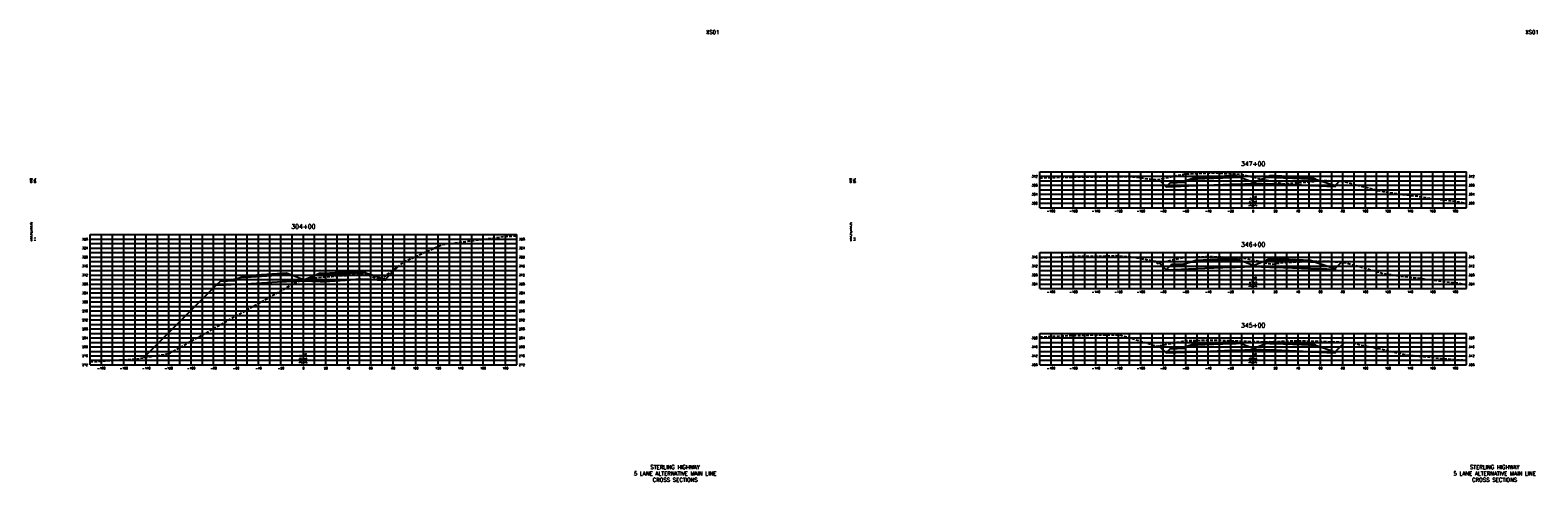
# Model space of a CAD drawing. Extents: x 37 to 10140, y -1968 to 9206.
# Tile 26 of 105: x 5147 to 6490, y 16 to 418. Entities that reach past the tile are written whole.
import ezdxf
from ezdxf.enums import TextEntityAlignment as Align

# ---------------------------------------------------------------- set-up
doc = ezdxf.new("R2010")
doc.units = 0
doc.header["$LTSCALE"] = 20
doc.header["$MEASUREMENT"] = 0
doc.linetypes.add('HIDDEN_050%', pattern=[0.1875, 0.125, -0.0625])
for name, color, linetype in [('S-AT-TXT175', 6, 'Continuous'), ('S-AT-TXT80', 1, 'Continuous'), ('XDATUM', 3, 'Continuous'), ('XEG', 1, 'HIDDEN_050%'), ('XFG', 2, 'Continuous'), ('XGRID', 251, 'Continuous'), ('XGRIDT', 2, 'Continuous'), ('XREF-BORDER', 7, 'Continuous')]:
    doc.layers.add(name, color=color, linetype=linetype)
doc.styles.add('L100', font='simplex.shx', dxfattribs={"height": 2})
doc.styles.add('L175', font='ROMANSM.shx', dxfattribs={"height": 3.5})
doc.styles.add('L80', font='ROMANSM.shx', dxfattribs={"height": 1.6})

# ---------------------------------------------------------------- blocks, each defined once
blk = doc.blocks.new('03025_00_att1')
at = {"layer": 'S-AT-TXT175', "style": 'L175'}
for tag, p in [('NUM', (32.402, 20.822)), ('LINE1', (30.64, 1.444)), ('LINE2', (30.64, 1.161)), ('LINE3', (30.64, 0.877))]:
    blk.add_attdef(tag, text='', height=0.175, dxfattribs=at).set_placement(p, align=Align.CENTER)
at = {"layer": 'S-AT-TXT80', "style": 'L80'}
for tag, p in [('DESIGNED', (2.094, 14.201)), ('CHECKED', (2.265, 14.201)), ('DRAFTED', (2.436, 14.201)), ('PCTB', (2.094, 11.605)), ('PSCALE', (2.265, 11.605)), ('PVIEW', (2.436, 11.605))]:
    blk.add_attdef(tag, p, '', height=0.08, rotation=90, dxfattribs=at)

msp = doc.modelspace()

# ---------------------------------------------------------------- linework, layer by layer
at = {"layer": 'XDATUM', "flags": 128}
for points in [[(6151.9, 285.1), (6158.4, 278.6), (6185, 279.7), (6217, 281), (6221, 281.1), (6236, 281.7), (6251, 281.1), (6255, 281), (6287, 279.7), (6309, 278.8), (6309, 279.7), (6313.1, 283.8)], [(5247.8, 126.4), (5312.4, 191), (5339, 192.1), (5371, 194.1), (5375, 194.3), (5390, 194.9), (5405, 194.3), (5409, 194.1), (5441, 196.2), (5463, 195.3), (5463, 196.2), (5474.9, 208.1)], [(6152.2, 210.8), (6158.4, 204.6), (6185, 205.7), (6217, 207), (6221, 207.1), (6236, 207.7), (6251, 207.1), (6255, 207), (6287, 205.7), (6309, 204.8), (6309, 205.7), (6314.8, 211.5)], [(6152.1, 136.9), (6158.4, 130.6), (6185, 131.7), (6217, 133), (6221, 133.1), (6236, 133.7), (6251, 133.1), (6255, 133), (6287, 131.7), (6309, 130.8), (6309, 131.7), (6317.3, 140)]]:
    msp.add_lwpolyline(points, dxfattribs=at)
at = {"layer": 'XEG', "flags": 128}
for points in [[(6046, 286.6), (6064.6, 287.1), (6077.3, 287.4), (6090.7, 287.5), (6111.2, 287.8), (6130.7, 287.6), (6139.6, 286), (6151.3, 285), (6169.3, 288.9), (6172.5, 289.6), (6173, 289.7), (6175.5, 290.1), (6195.9, 291), (6199.4, 291.1), (6220.3, 290.1), (6223.3, 290), (6226.4, 289.5), (6226.9, 289.4), (6229.8, 288.6), (6232.4, 288.1), (6236, 287.3), (6261.9, 281.6), (6263.4, 281.3), (6263.7, 281.3), (6300.2, 284.3), (6315, 283.7), (6329, 280.1), (6348.9, 274.9), (6370, 271.7), (6382.9, 270.3), (6395.1, 268.2), (6416.9, 265.7), (6426, 263.8)], [(5200, 122.7), (5240.1, 125.2), (5266.1, 129.2), (5270.2, 130.2), (5270.5, 130.1), (5381.1, 192.3), (5381.6, 192.6), (5383.2, 193.5), (5390, 195.5), (5391.7, 196), (5391.9, 196.1), (5395.8, 197.1), (5395.9, 197.2), (5396.3, 197.2), (5415.3, 198.8), (5416.7, 198.9), (5435.1, 200.2), (5441.4, 200.7), (5445.4, 200.9), (5445.9, 200.4), (5446.9, 200.3), (5454.2, 197.5), (5457.9, 196.5), (5459.2, 196.1), (5459.3, 196.6), (5481.2, 212.7), (5487.8, 215.4), (5499.8, 221), (5514.1, 227.3), (5554.3, 232.4), (5568.9, 234.4), (5580, 235)], [(6046, 215.6), (6046.1, 215.6), (6056.7, 215.9), (6080.1, 216.7), (6102.2, 216.9), (6114, 217.3), (6126.5, 216.3), (6149.8, 212.3), (6150.4, 210.4), (6164.3, 213.6), (6165.1, 213.8), (6167.2, 214.2), (6172.6, 215.4), (6173.4, 215.5), (6175.6, 215.8), (6194.4, 216.4), (6200.5, 216.5), (6219.1, 215.6), (6224.7, 215.4), (6227.8, 215.1), (6228.9, 215), (6234.1, 213.8), (6236, 213.4), (6252.5, 209.7), (6264.5, 211.3), (6300.5, 212.6), (6317.7, 211.2), (6336, 206.1), (6351.7, 201.4), (6366.5, 199.2), (6385.7, 197), (6405.9, 194.3), (6419.6, 192.8), (6426, 191.2)], [(6046, 145), (6048.9, 145), (6073.7, 146.2), (6082.8, 146.2), (6092.5, 146.6), (6116.8, 146.8), (6139.6, 140), (6139.7, 139.9), (6150.1, 136.5), (6164.3, 139.4), (6172.1, 140.9), (6173.5, 141.2), (6176, 141.6), (6192.3, 141.9), (6201.1, 142.1), (6217.9, 141.5), (6226.5, 141.2), (6231.2, 141), (6236, 140.8), (6243.5, 140.6), (6250.1, 140.5), (6261.2, 141), (6273.6, 141.4), (6277.5, 141.5), (6277.8, 141.4), (6295.2, 141), (6316.4, 140.2), (6319.2, 139.8), (6325, 139.7), (6331.7, 137.7), (6355.9, 132.8), (6371.9, 128.9), (6388.4, 127.4), (6404.1, 125.7), (6422.4, 124.4), (6426, 123.9)]]:
    msp.add_lwpolyline(points, dxfattribs=at)
at = {"layer": 'XFG', "flags": 128}
for points in [[(6158.4, 278.6), (6158.4, 278.6), (6151.9, 285.1)], [(6236, 282.5), (6224, 287.3), (6221, 287.1), (6217, 287), (6185, 285.7), (6180.4, 285.5), (6175, 283.7), (6175, 282.7), (6162, 282.2), (6158.4, 278.6), (6185, 279.7), (6217, 281), (6221, 281.1), (6236, 281.7), (6236, 282.5)], [(6175, 283.7), (6174, 283.7), (6174, 283.3), (6164, 282.9), (6164, 283.3), (6163, 283.2), (6162, 282.2), (6175, 282.7), (6175, 283.7)], [(6174, 283.7), (6164, 283.3), (6164, 282.9), (6174, 283.3), (6174, 283.7)], [(6221, 287.5), (6217, 287.3), (6185, 286), (6185, 287), (6180.4, 285.5), (6185, 285.7), (6217, 287), (6221, 287.1), (6224, 287.3), (6221, 288.5), (6221, 287.5)], [(6221, 288.5), (6217, 288.3), (6185, 287), (6185, 286.7), (6217, 288), (6221, 288.1), (6221, 288.5)], [(6221, 288.1), (6217, 288), (6185, 286.7), (6185, 286), (6217, 287.3), (6221, 287.5), (6221, 288.1)], [(6236, 282.5), (6248, 287.3), (6251, 287.1), (6255, 287), (6287, 285.7), (6291.6, 285.5), (6309, 279.7), (6309, 278.8), (6287, 279.7), (6255, 281), (6251, 281.1), (6236, 281.7)], [(6251, 288.5), (6248, 287.3), (6251, 287.1), (6255, 287), (6287, 285.7), (6291.6, 285.5), (6287, 287), (6287, 286), (6255, 287.3), (6251, 287.5), (6251, 288.5)], [(6251, 288.5), (6251, 288.1), (6255, 288), (6287, 286.7), (6287, 287), (6255, 288.3), (6251, 288.5)], [(6251, 288.1), (6251, 287.5), (6255, 287.3), (6287, 286), (6287, 286.7), (6255, 288), (6251, 288.1)], [(6309, 279.7), (6309, 279.7), (6313.1, 283.8)], [(5375, 200.6), (5371, 200.5), (5339, 198.4), (5339, 199.4), (5334.4, 197.9), (5339, 198.1), (5371, 200.1), (5375, 200.3), (5378, 200.4), (5375, 201.6), (5375, 200.6)], [(5375, 201.6), (5371, 201.5), (5339, 199.4), (5339, 199.1), (5371, 201.1), (5375, 201.3), (5375, 201.6)], [(5390, 195.6), (5402, 200.4), (5405, 200.3), (5409, 200.1), (5441, 202.2), (5445.6, 202), (5463, 196.2), (5463, 195.3), (5441, 196.2), (5409, 194.1), (5405, 194.3), (5390, 194.9)], [(5405, 201.6), (5402, 200.4), (5405, 200.3), (5409, 200.1), (5441, 202.2), (5445.6, 202), (5441, 203.5), (5441, 202.5), (5409, 200.5), (5405, 200.6), (5405, 201.6)], [(5405, 201.6), (5405, 201.3), (5409, 201.1), (5441, 203.2), (5441, 203.5), (5409, 201.5), (5405, 201.6)], [(5405, 201.3), (5405, 200.6), (5409, 200.5), (5441, 202.5), (5441, 203.2), (5409, 201.1), (5405, 201.3)], [(5463, 196.2), (5463, 196.2), (5474.9, 208.1)], [(6158.4, 204.6), (6158.4, 204.6), (6152.2, 210.8)], [(6236, 208.5), (6224, 213.3), (6221, 213.1), (6217, 213), (6185, 211.7), (6180.4, 211.5), (6175, 209.7), (6175, 208.7), (6162, 208.2), (6158.4, 204.6), (6185, 205.7), (6217, 207), (6221, 207.1), (6236, 207.7), (6236, 208.5)], [(6175, 209.7), (6174, 209.7), (6174, 209.3), (6164, 208.9), (6164, 209.3), (6163, 209.2), (6162, 208.2), (6175, 208.7), (6175, 209.7)], [(6174, 209.7), (6164, 209.3), (6164, 208.9), (6174, 209.3), (6174, 209.7)], [(6221, 213.5), (6217, 213.3), (6185, 212), (6185, 213), (6180.4, 211.5), (6185, 211.7), (6217, 213), (6221, 213.1), (6224, 213.3), (6221, 214.5), (6221, 213.5)], [(6221, 214.5), (6217, 214.3), (6185, 213), (6185, 212.7), (6217, 214), (6221, 214.1), (6221, 214.5)], [(6221, 214.1), (6217, 214), (6185, 212.7), (6185, 212), (6217, 213.3), (6221, 213.5), (6221, 214.1)], [(6236, 208.5), (6248, 213.3), (6251, 213.1), (6255, 213), (6287, 211.7), (6291.6, 211.5), (6309, 205.7), (6309, 204.8), (6287, 205.7), (6255, 207), (6251, 207.1), (6236, 207.7)], [(6251, 214.5), (6248, 213.3), (6251, 213.1), (6255, 213), (6287, 211.7), (6291.6, 211.5), (6287, 213), (6287, 212), (6255, 213.3), (6251, 213.5), (6251, 214.5)], [(6251, 214.5), (6251, 214.1), (6255, 214), (6287, 212.7), (6287, 213), (6255, 214.3), (6251, 214.5)], [(6251, 214.1), (6251, 213.5), (6255, 213.3), (6287, 212), (6287, 212.7), (6255, 214), (6251, 214.1)], [(6309, 205.7), (6309, 205.7), (6314.8, 211.5)], [(5312.4, 191), (5312.4, 191), (5247.8, 126.4)], [(5390, 195.6), (5378, 200.4), (5375, 200.3), (5371, 200.1), (5339, 198.1), (5334.4, 197.9), (5329, 196.1), (5329, 195.1), (5316, 194.6), (5312.4, 191), (5339, 192.1), (5371, 194.1), (5375, 194.3), (5390, 194.9), (5390, 195.6)], [(5329, 196.1), (5328, 196.1), (5328, 195.7), (5318, 195.3), (5318, 195.7), (5317, 195.6), (5316, 194.6), (5329, 195.1), (5329, 196.1)], [(5328, 196.1), (5318, 195.7), (5318, 195.3), (5328, 195.7), (5328, 196.1)], [(5375, 201.3), (5371, 201.1), (5339, 199.1), (5339, 198.4), (5371, 200.5), (5375, 200.6), (5375, 201.3)], [(6158.4, 130.6), (6158.4, 130.6), (6152.1, 136.9)], [(6236, 134.5), (6224, 139.3), (6221, 139.1), (6217, 139), (6185, 137.7), (6180.4, 137.5), (6175, 135.7), (6175, 134.7), (6162, 134.2), (6158.4, 130.6), (6185, 131.7), (6217, 133), (6221, 133.1), (6236, 133.7), (6236, 134.5)], [(6175, 135.7), (6174, 135.7), (6174, 135.3), (6164, 134.9), (6164, 135.3), (6163, 135.2), (6162, 134.2), (6175, 134.7), (6175, 135.7)], [(6174, 135.7), (6164, 135.3), (6164, 134.9), (6174, 135.3), (6174, 135.7)], [(6221, 139.5), (6217, 139.3), (6185, 138), (6185, 139), (6180.4, 137.5), (6185, 137.7), (6217, 139), (6221, 139.1), (6224, 139.3), (6221, 140.5), (6221, 139.5)], [(6221, 140.5), (6217, 140.3), (6185, 139), (6185, 138.7), (6217, 140), (6221, 140.1), (6221, 140.5)], [(6221, 140.1), (6217, 140), (6185, 138.7), (6185, 138), (6217, 139.3), (6221, 139.5), (6221, 140.1)], [(6236, 134.5), (6248, 139.3), (6251, 139.1), (6255, 139), (6287, 137.7), (6291.6, 137.5), (6309, 131.7), (6309, 130.8), (6287, 131.7), (6255, 133), (6251, 133.1), (6236, 133.7)], [(6251, 140.5), (6248, 139.3), (6251, 139.1), (6255, 139), (6287, 137.7), (6291.6, 137.5), (6287, 139), (6287, 138), (6255, 139.3), (6251, 139.5), (6251, 140.5)], [(6251, 140.5), (6251, 140.1), (6255, 140), (6287, 138.7), (6287, 139), (6255, 140.3), (6251, 140.5)], [(6251, 140.1), (6251, 139.5), (6255, 139.3), (6287, 138), (6287, 138.7), (6255, 140), (6251, 140.1)], [(6309, 131.7), (6309, 131.7), (6317.3, 140)]]:
    msp.add_lwpolyline(points, dxfattribs=at)
at = {"layer": 'XGRID'}
for p, q in [((6046, 260), (6046, 292)), ((6046, 292), (6426, 292)), ((6046, 288), (6426, 288)), ((6046, 284), (6426, 284)), ((6056, 260), (6056, 292)), ((6066, 260), (6066, 292)), ((6076, 260), (6076, 292)), ((6086, 260), (6086, 292)), ((6096, 260), (6096, 292)), ((6106, 260), (6106, 292)), ((6116, 260), (6116, 292)), ((6126, 260), (6126, 292)), ((6136, 260), (6136, 292)), ((6146, 260), (6146, 292)), ((6156, 260), (6156, 292)), ((6166, 260), (6166, 292)), ((6176, 260), (6176, 292)), ((6186, 260), (6186, 292)), ((6196, 260), (6196, 292)), ((6206, 260), (6206, 292)), ((6216, 260), (6216, 292)), ((6226, 260), (6226, 292)), ((6236, 260), (6236, 292)), ((6246, 260), (6246, 292)), ((6256, 260), (6256, 292)), ((6266, 260), (6266, 292)), ((6276, 260), (6276, 292)), ((6286, 260), (6286, 292)), ((6296, 260), (6296, 292)), ((6306, 260), (6306, 292)), ((6316, 260), (6316, 292)), ((6326, 260), (6326, 292)), ((6336, 260), (6336, 292)), ((6346, 260), (6346, 292)), ((6356, 260), (6356, 292)), ((6366, 260), (6366, 292)), ((6376, 260), (6376, 292)), ((6386, 260), (6386, 292)), ((6396, 260), (6396, 292)), ((6406, 260), (6406, 292)), ((6416, 260), (6416, 292)), ((6426, 260), (6426, 292)), ((6046, 280), (6426, 280)), ((6046, 276), (6426, 276)), ((6046, 272), (6426, 272)), ((6046, 268), (6426, 268)), ((6046, 264), (6426, 264)), ((6046, 260), (6426, 260)), ((5200, 120), (5200, 236)), ((5200, 236), (5580, 236)), ((5200, 232), (5580, 232)), ((5210, 120), (5210, 236)), ((5220, 120), (5220, 236)), ((5230, 120), (5230, 236)), ((5240, 120), (5240, 236)), ((5250, 120), (5250, 236)), ((5260, 120), (5260, 236)), ((5270, 120), (5270, 236)), ((5280, 120), (5280, 236)), ((5290, 120), (5290, 236)), ((5300, 120), (5300, 236)), ((5310, 120), (5310, 236)), ((5320, 120), (5320, 236)), ((5330, 120), (5330, 236)), ((5340, 120), (5340, 236)), ((5350, 120), (5350, 236)), ((5360, 120), (5360, 236)), ((5370, 120), (5370, 236)), ((5380, 120), (5380, 236)), ((5390, 120), (5390, 236)), ((5400, 120), (5400, 236)), ((5410, 120), (5410, 236)), ((5420, 120), (5420, 236)), ((5430, 120), (5430, 236)), ((5440, 120), (5440, 236)), ((5450, 120), (5450, 236)), ((5460, 120), (5460, 236)), ((5470, 120), (5470, 236)), ((5480, 120), (5480, 236)), ((5490, 120), (5490, 236)), ((5500, 120), (5500, 236)), ((5510, 120), (5510, 236)), ((5520, 120), (5520, 236)), ((5530, 120), (5530, 236)), ((5540, 120), (5540, 236)), ((5550, 120), (5550, 236)), ((5560, 120), (5560, 236)), ((5570, 120), (5570, 236)), ((5580, 120), (5580, 236)), ((5200, 228), (5580, 228)), ((5200, 224), (5580, 224)), ((5200, 220), (5580, 220)), ((5200, 216), (5580, 216)), ((6046, 188), (6046, 220)), ((6046, 220), (6426, 220)), ((6046, 216), (6426, 216)), ((6056, 188), (6056, 220)), ((6066, 188), (6066, 220)), ((6076, 188), (6076, 220)), ((6086, 188), (6086, 220)), ((6096, 188), (6096, 220)), ((6106, 188), (6106, 220)), ((6116, 188), (6116, 220)), ((6126, 188), (6126, 220)), ((6136, 188), (6136, 220)), ((6146, 188), (6146, 220)), ((6156, 188), (6156, 220)), ((6166, 188), (6166, 220)), ((6176, 188), (6176, 220)), ((6186, 188), (6186, 220)), ((6196, 188), (6196, 220)), ((6206, 188), (6206, 220)), ((6216, 188), (6216, 220)), ((6226, 188), (6226, 220)), ((6236, 188), (6236, 220)), ((6246, 188), (6246, 220)), ((6256, 188), (6256, 220)), ((6266, 188), (6266, 220)), ((6276, 188), (6276, 220)), ((6286, 188), (6286, 220)), ((6296, 188), (6296, 220)), ((6306, 188), (6306, 220)), ((6316, 188), (6316, 220)), ((6326, 188), (6326, 220)), ((6336, 188), (6336, 220)), ((6346, 188), (6346, 220)), ((6356, 188), (6356, 220)), ((6366, 188), (6366, 220)), ((6376, 188), (6376, 220)), ((6386, 188), (6386, 220)), ((6396, 188), (6396, 220)), ((6406, 188), (6406, 220)), ((6416, 188), (6416, 220)), ((6426, 188), (6426, 220)), ((5200, 212), (5580, 212)), ((5200, 208), (5580, 208)), ((5200, 204), (5580, 204)), ((6046, 212), (6426, 212)), ((6046, 208), (6426, 208)), ((6046, 204), (6426, 204)), ((5200, 200), (5580, 200)), ((5200, 196), (5580, 196)), ((5200, 192), (5580, 192)), ((6046, 200), (6426, 200)), ((6046, 196), (6426, 196)), ((6046, 192), (6426, 192)), ((5200, 188), (5580, 188)), ((5200, 184), (5580, 184)), ((5200, 180), (5580, 180)), ((5200, 176), (5580, 176)), ((6046, 188), (6426, 188)), ((5200, 172), (5580, 172)), ((5200, 168), (5580, 168)), ((5200, 164), (5580, 164)), ((5200, 160), (5580, 160)), ((5200, 156), (5580, 156)), ((5200, 152), (5580, 152)), ((5200, 148), (5580, 148)), ((6046, 120), (6046, 148)), ((6046, 148), (6426, 148)), ((6056, 120), (6056, 148)), ((6066, 120), (6066, 148)), ((6076, 120), (6076, 148)), ((6086, 120), (6086, 148)), ((6096, 120), (6096, 148)), ((6106, 120), (6106, 148)), ((6116, 120), (6116, 148)), ((6126, 120), (6126, 148)), ((6136, 120), (6136, 148)), ((6146, 120), (6146, 148)), ((6156, 120), (6156, 148)), ((6166, 120), (6166, 148)), ((6176, 120), (6176, 148)), ((6186, 120), (6186, 148)), ((6196, 120), (6196, 148)), ((6206, 120), (6206, 148)), ((6216, 120), (6216, 148)), ((6226, 120), (6226, 148)), ((6236, 120), (6236, 148)), ((6246, 120), (6246, 148)), ((6256, 120), (6256, 148)), ((6266, 120), (6266, 148)), ((6276, 120), (6276, 148)), ((6286, 120), (6286, 148)), ((6296, 120), (6296, 148)), ((6306, 120), (6306, 148)), ((6316, 120), (6316, 148)), ((6326, 120), (6326, 148)), ((6336, 120), (6336, 148)), ((6346, 120), (6346, 148)), ((6356, 120), (6356, 148)), ((6366, 120), (6366, 148)), ((6376, 120), (6376, 148)), ((6386, 120), (6386, 148)), ((6396, 120), (6396, 148)), ((6406, 120), (6406, 148)), ((6416, 120), (6416, 148)), ((6426, 120), (6426, 148)), ((5200, 144), (5580, 144)), ((5200, 140), (5580, 140)), ((5200, 136), (5580, 136)), ((6046, 144), (6426, 144)), ((6046, 140), (6426, 140)), ((6046, 136), (6426, 136)), ((5200, 132), (5580, 132)), ((5200, 128), (5580, 128)), ((5200, 124), (5580, 124)), ((6046, 132), (6426, 132)), ((6046, 128), (6426, 128)), ((6046, 124), (6426, 124)), ((5200, 120), (5580, 120)), ((6046, 120), (6426, 120))]:
    msp.add_line(p, q, dxfattribs=at)

# ---------------------------------------------------------------- block references
at = {"layer": 'XREF-BORDER'}
ref = msp.add_blockref('03025_00_att1', (5106.4, -1.8), dxfattribs=dict(at, xscale=20, yscale=20, zscale=20))
ref.add_attrib('LINE1', 'STERLING HIGHWAY', dxfattribs={"layer": 'S-AT-TXT175', "height": 3.5, "style": 'L175'}).set_placement((5721.1, 27.1), align=Align.CENTER)
ref.add_attrib('LINE2', '5 LANE ALTERNATIVE MAIN LINE', dxfattribs={"layer": 'S-AT-TXT175', "height": 3.5, "style": 'L175'}).set_placement((5721.1, 21.4), align=Align.CENTER)
ref.add_attrib('LINE3', 'CROSS SECTIONS', dxfattribs={"layer": 'S-AT-TXT175', "height": 3.5, "style": 'L175'}).set_placement((5721.1, 15.8), align=Align.CENTER)
ref.add_attrib('NUM', 'XS01', dxfattribs={"layer": 'S-AT-TXT175', "height": 3.5, "style": 'L175'}).set_placement((5754.5, 414.7), align=Align.CENTER)
ref.add_attrib('DESIGNED', 'CAB', (5148.3, 282.2), dxfattribs={"layer": 'S-AT-TXT80', "height": 1.6, "rotation": 90, "style": 'L80'})
ref.add_attrib('CHECKED', 'DRL', (5151.7, 282.2), dxfattribs={"layer": 'S-AT-TXT80', "height": 1.6, "rotation": 90, "style": 'L80'})
ref.add_attrib('PCTB', 'adot_hs,adot_fs', (5148.3, 230.3), dxfattribs={"layer": 'S-AT-TXT80', "height": 1.6, "rotation": 90, "style": 'L80'})
ref.add_attrib('PSCALE', '1:1', (5151.7, 230.3), dxfattribs={"layer": 'S-AT-TXT80', "height": 1.6, "rotation": 90, "style": 'L80'})
ref = msp.add_blockref('03025_00_att1', (5836.4, -1.8), dxfattribs=dict(at, xscale=20, yscale=20, zscale=20))
ref.add_attrib('LINE1', 'STERLING HIGHWAY', dxfattribs={"layer": 'S-AT-TXT175', "height": 3.5, "style": 'L175'}).set_placement((6451.1, 27.1), align=Align.CENTER)
ref.add_attrib('LINE2', '5 LANE ALTERNATIVE MAIN LINE', dxfattribs={"layer": 'S-AT-TXT175', "height": 3.5, "style": 'L175'}).set_placement((6451.1, 21.4), align=Align.CENTER)
ref.add_attrib('LINE3', 'CROSS SECTIONS', dxfattribs={"layer": 'S-AT-TXT175', "height": 3.5, "style": 'L175'}).set_placement((6451.1, 15.8), align=Align.CENTER)
ref.add_attrib('NUM', 'XS01', dxfattribs={"layer": 'S-AT-TXT175', "height": 3.5, "style": 'L175'}).set_placement((6484.5, 414.7), align=Align.CENTER)
ref.add_attrib('DESIGNED', 'CAB', (5878.3, 282.2), dxfattribs={"layer": 'S-AT-TXT80', "height": 1.6, "rotation": 90, "style": 'L80'})
ref.add_attrib('CHECKED', 'DRL', (5881.7, 282.2), dxfattribs={"layer": 'S-AT-TXT80', "height": 1.6, "rotation": 90, "style": 'L80'})
ref.add_attrib('PCTB', 'adot_hs,adot_fs', (5878.3, 230.3), dxfattribs={"layer": 'S-AT-TXT80', "height": 1.6, "rotation": 90, "style": 'L80'})
ref.add_attrib('PSCALE', '1:1', (5881.7, 230.3), dxfattribs={"layer": 'S-AT-TXT80', "height": 1.6, "rotation": 90, "style": 'L80'})

# ---------------------------------------------------------------- texts
at = {"layer": 'XGRIDT', "style": 'L100'}
for s, p in [('347+00', (6236, 296)), ('304+00', (5390, 240)), ('346+00', (6236, 224)), ('345+00', (6236, 152))]:
    msp.add_text(s, height=4, dxfattribs=at).set_placement(p, align=Align.BOTTOM_CENTER)
for s, p in [('312', (6044, 288)), ('308', (6044, 280)), ('304', (6044, 272)), ('300', (6044, 264)), ('328', (5198, 232)), ('324', (5198, 224)), ('320', (5198, 216)), ('316', (6044, 216)), ('316', (5198, 208)), ('312', (6044, 208)), ('312', (5198, 200)), ('308', (5198, 192)), ('308', (6044, 200)), ('304', (6044, 192)), ('304', (5198, 184)), ('300', (5198, 176)), ('296', (5198, 168)), ('292', (5198, 160)), ('288', (5198, 152)), ('284', (5198, 144)), ('280', (5198, 136)), ('320', (6044, 144)), ('316', (6044, 136)), ('276', (5198, 128)), ('272', (5198, 120)), ('312', (6044, 128)), ('308', (6044, 120))]:
    msp.add_text(s, height=2, dxfattribs=at).set_placement(p, align=Align.MIDDLE_RIGHT)
for s, p in [('312', (6428, 288)), ('308', (6428, 280)), ('304', (6428, 272)), ('300', (6428, 264)), ('328', (5582, 232)), ('324', (5582, 224)), ('320', (5582, 216)), ('316', (6428, 216)), ('316', (5582, 208)), ('312', (6428, 208)), ('312', (5582, 200)), ('308', (5582, 192)), ('308', (6428, 200)), ('304', (6428, 192)), ('304', (5582, 184)), ('300', (5582, 176)), ('296', (5582, 168)), ('292', (5582, 160)), ('288', (5582, 152)), ('284', (5582, 144)), ('280', (5582, 136)), ('320', (6428, 144)), ('316', (6428, 136)), ('276', (5582, 128)), ('272', (5582, 120)), ('312', (6428, 128)), ('308', (6428, 120))]:
    msp.add_text(s, height=2, dxfattribs=at).set_placement(p, align=Align.MIDDLE_LEFT)
for s, p in [('312.16', (6237, 261)), ('315.16', (6237, 189)), ('312.74', (5391, 121)), ('318.16', (6237, 121))]:
    msp.add_text(s, height=2, rotation=90, dxfattribs=at).set_placement(p, align=Align.TOP_LEFT)
for s, p in [('-180', (6056, 258)), ('-160', (6076, 258)), ('-140', (6096, 258)), ('-120', (6116, 258)), ('-100', (6136, 258)), ('-80', (6156, 258)), ('-60', (6176, 258)), ('-40', (6196, 258)), ('-20', (6216, 258)), ('0', (6236, 258)), ('20', (6256, 258)), ('40', (6276, 258)), ('60', (6296, 258)), ('80', (6316, 258)), ('100', (6336, 258)), ('120', (6356, 258)), ('140', (6376, 258)), ('160', (6396, 258)), ('180', (6416, 258)), ('-180', (6056, 186)), ('-160', (6076, 186)), ('-140', (6096, 186)), ('-120', (6116, 186)), ('-100', (6136, 186)), ('-80', (6156, 186)), ('-60', (6176, 186)), ('-40', (6196, 186)), ('-20', (6216, 186)), ('0', (6236, 186)), ('20', (6256, 186)), ('40', (6276, 186)), ('60', (6296, 186)), ('80', (6316, 186)), ('100', (6336, 186)), ('120', (6356, 186)), ('140', (6376, 186)), ('160', (6396, 186)), ('180', (6416, 186)), ('-180', (5210, 118)), ('-160', (5230, 118)), ('-140', (5250, 118)), ('-120', (5270, 118)), ('-100', (5290, 118)), ('-80', (5310, 118)), ('-60', (5330, 118)), ('-40', (5350, 118)), ('-20', (5370, 118)), ('0', (5390, 118)), ('20', (5410, 118)), ('40', (5430, 118)), ('60', (5450, 118)), ('80', (5470, 118)), ('100', (5490, 118)), ('120', (5510, 118)), ('140', (5530, 118)), ('160', (5550, 118)), ('180', (5570, 118)), ('-180', (6056, 118)), ('-160', (6076, 118)), ('-140', (6096, 118)), ('-120', (6116, 118)), ('-100', (6136, 118)), ('-80', (6156, 118)), ('-60', (6176, 118)), ('-40', (6196, 118)), ('-20', (6216, 118)), ('0', (6236, 118)), ('20', (6256, 118)), ('40', (6276, 118)), ('60', (6296, 118)), ('80', (6316, 118)), ('100', (6336, 118)), ('120', (6356, 118)), ('140', (6376, 118)), ('160', (6396, 118)), ('180', (6416, 118))]:
    msp.add_text(s, height=2, dxfattribs=at).set_placement(p, align=Align.TOP_CENTER)
for s, p in [('311.6', (6235, 261)), ('314.7', (6235, 189)), ('309.8', (5389, 121)), ('318.4', (6235, 121))]:
    msp.add_text(s, height=2, rotation=90, dxfattribs=at).set_placement(p, align=Align.BOTTOM_LEFT)

doc.saveas('drawing.dxf')
